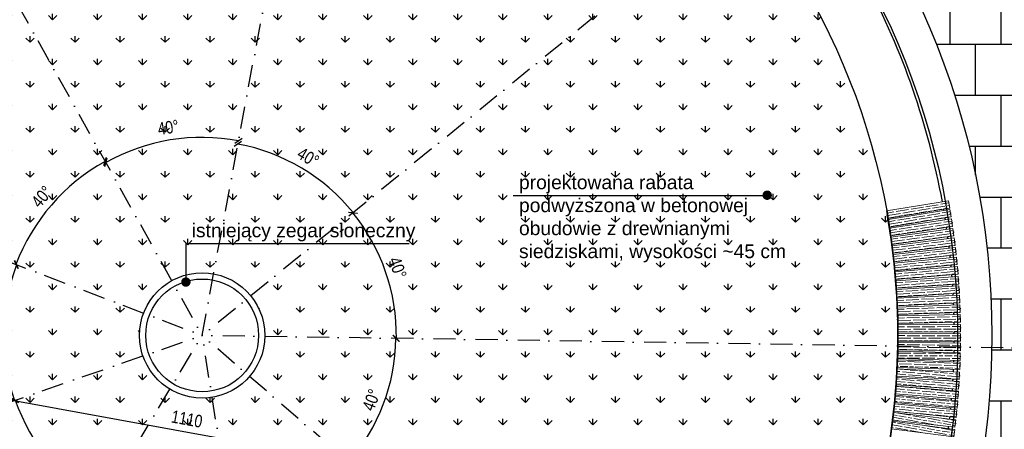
# Model space of a CAD drawing. Header units: millimetres. Extents: x 4078 to 6827, y 2233 to 4193.
# Tile 7 of 16: x 4805 to 5591, y 3391 to 3718. Entities that reach past the tile are written whole.
import ezdxf

# ---------------------------------------------------------------- set-up
doc = ezdxf.new("R2010")
doc.units = ezdxf.units.MM
doc.linetypes.add('Kropki i Kreski', pattern=[670.277762, 352.777767, -176.388884, 0, -141.111112])
doc.layers.add('_EMGIE_opisy', color=4, linetype='Continuous')
doc.layers.add('OTK_L_2_Nr_Pióra__7', color=7, linetype='Continuous', lineweight=18)
doc.styles.add('Arial CE', font='arial.ttf', dxfattribs={"width": 0.8})
doc.styles.add('GENERATED_STYLE_1', font='arial.ttf')
doc.dimstyles.new('Kon 50', dxfattribs={"dimscale": 5, "dimtxt": 2, "dimasz": 1, "dimexe": 1, "dimexo": 1, "dimgap": 1, "dimtad": 1, "dimdec": 0, "dimzin": 0, "dimtxsty": 'Arial CE', "dimblk": 'OBLIQUE', "dimcen": 0.09, "dimadec": 0, "dimazin": 0, "dimtfac": 1, "dimtdec": 0, "dimtofl": 0, "dimtmove": 0, "dimatfit": 3, "dimldrblk": 'OBLIQUE', "dimfxl": 0, "dimtolj": 1, "dimtzin": 0, "dimarcsym": 0})
pattern_1 = [(179.84705, (-890.9147, 1208.8044), (0.0160167, 5.9999786), [10, -2]), (179.84705, (-888.9093, 1210.799), (0.0160167, 5.9999786), [6, -1.5, 3, -1.5]), (179.84705, (-885.904, 1212.791), (0.0160167, 5.9999786), [10, -2])]
pattern_2 = [(175, (1500.671, 9961.051), (0.5229345, 5.977168), [10, -2]), (175, (1502.8374, 9962.869), (0.5229345, 5.977168), [6, -1.5, 3, -1.5]), (175, (1506, 9964.6), (0.5229345, 5.977168), [10, -2])]
pattern_3 = [(170, (1500.671, 9961.051), (1.041889, 5.9088465), [10, -2]), (170, (1502.9876, 9962.673), (1.041889, 5.9088465), [6, -1.5, 3, -1.5]), (170, (1506.2893, 9964.122), (1.041889, 5.9088465), [10, -2])]

# ---------------------------------------------------------------- blocks, each defined once
blk = doc.blocks.new('_Oblique')
at = {"color": 0, "linetype": 'ByBlock', "lineweight": -2}
blk.add_line((-0.5, -0.5), (0.5, 0.5), dxfattribs=at)
blk = doc.blocks.new('*D3')
at = {"color": 0, "lineweight": -2}
for p, q in [((4393.4, 3503.23), (4389.82, 3483.56)), ((4390.71, 3488.47), (5482.76, 3290.02)), ((5485.44, 3304.78), (5481.86, 3285.1))]:
    blk.add_line(p, q, dxfattribs=at)
at = {"layer": 'Defpoints', "color": 0}
for p in [(4404.65, 3565.16), (5497.68, 3372.16), (5482.76, 3290.02)]:
    blk.add_point(p, dxfattribs=at)
at = {"color": 0, "lineweight": -2, "xscale": 5, "yscale": 5, "zscale": 5}
for p, rotation in [((4390.71, 3488.47), 169.7000486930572), ((5482.76, 3290.02), 349.7000486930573)]:
    blk.add_blockref('_Oblique', p, dxfattribs=dict(at, rotation=rotation))
at = {"color": 0, "insert": (4938.54, 3399.19), "char_height": 10, "attachment_point": 5, "rotation": 349.70005, "style": 'Arial CE'}
blk.add_mtext('\\A1;1110', dxfattribs=at)
blk = doc.blocks.new('*D16')
at = {"color": 0, "lineweight": -2}
blk.add_arc((4950.71, 3465.92), 158.03, 79.41646, 119.12276, dxfattribs=at)
at = {"layer": 'Defpoints', "color": 0}
for p in [(5086.62, 4193.33), (4590.56, 4112.37), (4943.39, 3623.78), (4950.71, 3465.92), (4950.71, 3465.92)]:
    blk.add_point(p, dxfattribs=at)
at = {"color": 0, "lineweight": -2, "xscale": 5, "yscale": 5, "zscale": 5}
for p, rotation in [((4979.73, 3621.26), 349.4164594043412), ((4873.8, 3603.97), 209.1227639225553)]:
    blk.add_blockref('_Oblique', p, dxfattribs=dict(at, rotation=rotation))
at = {"color": 0, "insert": (4923.62, 3631.86), "char_height": 10, "attachment_point": 5, "rotation": 9.26961, "style": 'Arial CE'}
blk.add_mtext('\\A1;40°', dxfattribs=at)
blk = doc.blocks.new('*D17')
at = {"color": 0, "lineweight": -2}
blk.add_arc((4950.71, 3465.92), 155.34, 39.12277, 79.41646, dxfattribs=at)
at = {"layer": 'Defpoints', "color": 0}
for p in [(5086.62, 4193.33), (5524.8, 3932.85), (5045.15, 3589.25), (4950.71, 3465.92), (4950.71, 3465.92)]:
    blk.add_point(p, dxfattribs=at)
at = {"color": 0, "lineweight": -2, "xscale": 5, "yscale": 5, "zscale": 5}
for p, rotation in [((4979.24, 3618.61), 169.4164594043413), ((5071.22, 3563.94), 309.1227659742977)]:
    blk.add_blockref('_Oblique', p, dxfattribs=dict(at, rotation=rotation))
at = {"color": 0, "insert": (5035.25, 3608.13), "char_height": 10, "attachment_point": 5, "rotation": 329.26961, "style": 'Arial CE'}
blk.add_mtext('\\A1;40°', dxfattribs=at)
blk = doc.blocks.new('*D18')
at = {"color": 0, "lineweight": -2}
blk.add_arc((4950.72, 3465.93), 154.92, 359.12184, 39.12277, dxfattribs=at)
at = {"layer": 'Defpoints', "color": 0}
for p in [(5524.8, 3932.85), (5101.99, 3499.34), (4950.66, 3465.93), (4950.71, 3465.92), (5690.62, 3454.59)]:
    blk.add_point(p, dxfattribs=at)
at = {"color": 0, "lineweight": -2, "xscale": 5, "yscale": 5, "zscale": 5}
for p, rotation in [((5070.9, 3563.68), 129.1227659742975), ((5105.61, 3463.56), 269.1218409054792)]:
    blk.add_blockref('_Oblique', p, dxfattribs=dict(at, rotation=rotation))
at = {"color": 0, "insert": (5106.63, 3519.99), "char_height": 10, "attachment_point": 5, "rotation": 289.1223, "style": 'Arial CE'}
blk.add_mtext('\\A1;40°', dxfattribs=at)
blk = doc.blocks.new('*D19')
at = {"color": 0, "lineweight": -2}
blk.add_arc((4950.7, 3465.93), 154.62, 319.12277, 359.12184, dxfattribs=at)
at = {"layer": 'Defpoints', "color": 0}
for p in [(4950.66, 3465.93), (4950.71, 3465.92), (5690.62, 3454.59), (5087.79, 3394.43), (5510.23, 2981.63)]:
    blk.add_point(p, dxfattribs=at)
at = {"color": 0, "lineweight": -2, "xscale": 5, "yscale": 5, "zscale": 5}
for p, rotation in [((5105.3, 3463.56), 89.12184090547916), ((5067.61, 3364.74), 229.1227659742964)]:
    blk.add_blockref('_Oblique', p, dxfattribs=dict(at, rotation=rotation))
at = {"color": 0, "insert": (5085.72, 3414.43), "char_height": 10, "attachment_point": 5, "rotation": 69.1223, "style": 'Arial CE'}
blk.add_mtext('\\A1;40°', dxfattribs=at)
blk = doc.blocks.new('*D20')
at = {"color": 0, "lineweight": -2}
blk.add_arc((4950.7, 3465.94), 159.01, 119.12276, 159.12401, dxfattribs=at)
at = {"layer": 'Defpoints', "color": 0}
for p in [(4590.56, 4112.37), (4259.29, 3729.63), (4843.36, 3583.25), (4950.71, 3465.92), (4950.72, 3465.93)]:
    blk.add_point(p, dxfattribs=at)
at = {"color": 0, "lineweight": -2, "xscale": 5, "yscale": 5, "zscale": 5}
for p, rotation in [((4873.31, 3604.84), 29.12276392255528), ((4802.13, 3522.6), 249.124010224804)]:
    blk.add_blockref('_Oblique', p, dxfattribs=dict(at, rotation=rotation))
at = {"color": 0, "insert": (4822.83, 3576.61), "char_height": 10, "attachment_point": 5, "rotation": 49.12339, "style": 'Arial CE'}
blk.add_mtext('\\A1;40°', dxfattribs=at)
blk = doc.blocks.new('*D21')
at = {"color": 0, "lineweight": -2}
blk.add_arc((4950.69, 3465.94), 158.37, 159.12401, 199.12523, dxfattribs=at)
at = {"layer": 'Defpoints', "color": 0}
for p in [(4259.29, 3729.63), (4793.69, 3486.73), (4950.66, 3465.93), (4950.72, 3465.93), (4251.54, 3223.49)]:
    blk.add_point(p, dxfattribs=at)
at = {"color": 0, "lineweight": -2, "xscale": 5, "yscale": 5, "zscale": 5}
for p, rotation in [((4802.71, 3522.37), 69.12401022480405), ((4801.06, 3414.05), 289.1252314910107)]:
    blk.add_blockref('_Oblique', p, dxfattribs=dict(at, rotation=rotation))
at = {"color": 0, "insert": (4782.23, 3468.51), "char_height": 10, "attachment_point": 5, "rotation": 89.12462, "style": 'Arial CE'}
blk.add_mtext('\\A1;40°', dxfattribs=at)
blk = doc.blocks.new('*D22')
at = {"color": 0, "lineweight": -2}
blk.add_arc((4950.75, 3465.96), 157.82, 199.12523, 239.12086, dxfattribs=at)
at = {"layer": 'Defpoints', "color": 0}
for p in [(4950.66, 3465.93), (4950.72, 3465.91), (4817.59, 3381.27), (4251.54, 3223.49), (4570.93, 2830.8)]:
    blk.add_point(p, dxfattribs=at)
at = {"color": 0, "lineweight": -2, "xscale": 5, "yscale": 5, "zscale": 5}
for p, rotation in [((4801.65, 3414.26), 109.1252314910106), ((4869.76, 3330.52), 329.1208565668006)]:
    blk.add_blockref('_Oblique', p, dxfattribs=dict(at, rotation=rotation))
at = {"color": 0, "insert": (4836.16, 3372.76), "char_height": 10, "attachment_point": 5, "rotation": 309.12304, "style": 'Arial CE'}
blk.add_mtext('\\A1;40°', dxfattribs=at)
blk = doc.blocks.new('*D23')
at = {"color": 0, "lineweight": -2}
blk.add_arc((4950.72, 3465.91), 157.66, 239.12086, 279.12152, dxfattribs=at)
at = {"layer": 'Defpoints', "color": 0}
for p in [(4950.72, 3465.93), (4950.72, 3465.91), (4903.19, 3315.58), (4570.93, 2830.8), (5068.03, 2735.28)]:
    blk.add_point(p, dxfattribs=at)
at = {"color": 0, "lineweight": -2, "xscale": 5, "yscale": 5, "zscale": 5}
for p, rotation in [((4869.8, 3330.6), 149.1208565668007), ((4975.71, 3310.24), 9.121519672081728)]:
    blk.add_blockref('_Oblique', p, dxfattribs=dict(at, rotation=rotation))
at = {"color": 0, "insert": (4922.87, 3321), "char_height": 10, "attachment_point": 5, "rotation": 349.12119, "style": 'Arial CE'}
blk.add_mtext('\\A1;40°', dxfattribs=at)
blk = doc.blocks.new('*D24')
at = {"color": 0, "lineweight": -2}
blk.add_arc((4950.72, 3465.91), 155.85, 279.12152, 319.12277, dxfattribs=at)
at = {"layer": 'Defpoints', "color": 0}
for p in [(4950.71, 3465.92), (4950.72, 3465.93), (5010.25, 3321.87), (5510.23, 2981.63), (5068.03, 2735.28)]:
    blk.add_point(p, dxfattribs=at)
at = {"color": 0, "lineweight": -2, "xscale": 5, "yscale": 5, "zscale": 5}
for p, rotation in [((5068.56, 3363.91), 49.12276597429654), ((4975.43, 3312.03), 189.1215196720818)]:
    blk.add_blockref('_Oblique', p, dxfattribs=dict(at, rotation=rotation))
at = {"color": 0, "insert": (5021.65, 3338.59), "char_height": 10, "attachment_point": 5, "rotation": 29.12214, "style": 'Arial CE'}
blk.add_mtext('\\A1;40°', dxfattribs=at)
blk = doc.blocks.new('*D52')
at = {"color": 0, "lineweight": -2}
blk.add_line((4846.83, 3863.73), (4814.28, 3988.4), dxfattribs=at)
at = {"color": 0}
blk.add_solid([(4816.7, 3989.03), (4811.86, 3987.77), (4810.49, 4002.92)], dxfattribs=at)
at = {"layer": 'Defpoints', "color": 0}
for p in [(4810.49, 4002.92), (4950.71, 3465.92)]:
    blk.add_point(p, dxfattribs=at)
at = {"color": 0, "insert": (4852.12, 3883.4), "char_height": 10, "attachment_point": 5, "rotation": 284.63412, "style": 'Arial CE'}
blk.add_mtext('\\A1;R555', dxfattribs=at)
blk = doc.blocks.new('*D53')
at = {"color": 0, "lineweight": -2}
blk.add_line((4872.24, 3856.26), (4835.41, 4039.45), dxfattribs=at)
at = {"color": 0}
blk.add_solid([(4837.86, 4039.94), (4832.96, 4038.95), (4832.46, 4054.15)], dxfattribs=at)
at = {"layer": 'Defpoints', "color": 0}
for p in [(4832.46, 4054.15), (4950.71, 3465.92)]:
    blk.add_point(p, dxfattribs=at)
at = {"color": 0, "insert": (4878.67, 3875.56), "char_height": 10, "attachment_point": 5, "rotation": 281.36639, "style": 'Arial CE'}
blk.add_mtext('\\A1;R600', dxfattribs=at)

msp = doc.modelspace()

# ---------------------------------------------------------------- hatches: boundary and pattern name
h = msp.add_hatch()
h.set_pattern_fill('AR-B88', color=252, scale=0.2)
h.paths.add_polyline_path([(4260.71, 3465.92, 1), (5640.71, 3465.92, 1)])
h.paths.add_polyline_path([(5580.71, 3465.92, -1), (4320.71, 3465.92, -1)], flags=16)
h.paths.add_polyline_path([(5481.42, 3756.3), (5437.68, 3732.08), (5434.77, 3737.33), (5478.52, 3761.55)], flags=0)
h.paths.add_polyline_path([(5505.71, 3465.92, -0.051339), (5494.02, 3352.85, 0.095216), (5497.23, 3562.3, 0.915914), (4395.71, 3465.92, 1), (5505.71, 3465.92, 0.043667), (5497.23, 3562.3, -0.095216), (5494.02, 3352.85, -0.901966), (4395.71, 3465.92, -1)], flags=0)
h.paths.add_polyline_path([(5000.71, 3465.92, -1), (4900.71, 3465.92, -1)], flags=0)
h.paths.add_polyline_path([(4995.71, 3465.92, -1), (4905.71, 3465.92, -1)], flags=0)
at = {"linetype": 'Continuous'}
h = msp.add_hatch(dxfattribs=at)
h.set_pattern_fill('GRASS', color=74, style=0)
h.paths.add_polyline_path([(4395.71, 3465.92, 1), (5505.71, 3465.92, 1)])
edge = h.paths.add_edge_path(flags=0)
edge.add_arc((4950.71, 3465.92), 50, 0, 180)
edge.add_arc((4950.71, 3465.92), 50, 180, 360)
at = {"lineweight": 15}
h = msp.add_hatch(dxfattribs=at)
h.set_pattern_fill('GOST_WOOD', color=35, angle=459.27479)
h.set_pattern_definition([(189.27479, (-443.463, 289.346), (-0.9670175, 5.9215604), [10, -2]), (189.27479, (-441.8116, 291.6424), (-0.9670175, 5.9215604), [6, -1.5, 3, -1.5]), (189.27479, (-439.173, 294.1), (-0.9670175, 5.9215604), [10, -2])])
h.paths.add_polyline_path([(5547.06, 3567.4), (5546.09, 3573.32), (5496.75, 3565.27), (5497.71, 3559.34)])
h = msp.add_hatch(dxfattribs=at)
h.set_pattern_fill('GOST_WOOD', color=35, angle=459.27479)
h.set_pattern_definition([(189.27479, (-442.287, 282.4206), (-0.9670175, 5.9215604), [10, -2]), (189.27479, (-440.6356, 284.717), (-0.9670175, 5.9215604), [6, -1.5, 3, -1.5]), (189.27479, (-437.997, 287.174), (-0.9670175, 5.9215604), [10, -2])])
h.paths.add_polyline_path([(5548.24, 3560.48), (5547.27, 3566.4), (5497.92, 3558.34), (5498.89, 3552.42)])
h = msp.add_hatch(dxfattribs=at)
h.set_pattern_fill('GOST_WOOD', color=35, angle=458.54958)
h.set_pattern_definition([(188.54958, (-482.149, 350.934), (-0.891991, 5.9333256), [10, -2]), (188.54958, (-480.468, 353.209), (-0.891991, 5.9333256), [6, -1.5, 3, -1.5]), (188.54958, (-477.799, 355.633), (-0.891991, 5.9333256), [10, -2])])
h.paths.add_polyline_path([(5549.38, 3552.91), (5548.49, 3558.84), (5499.05, 3551.41), (5499.94, 3545.47)])
h = msp.add_hatch(dxfattribs=at)
h.set_pattern_fill('GOST_WOOD', color=35, angle=457.82437)
h.set_pattern_definition([(187.82437, (-521.14, 419.9464), (-0.8168216, 5.94414), [10, -2]), (187.82437, (-519.431, 422.2), (-0.8168216, 5.94414), [6, -1.5, 3, -1.5]), (187.82437, (-516.731, 424.59), (-0.8168216, 5.94414), [10, -2])])
h.paths.add_polyline_path([(5550.44, 3545.32), (5549.62, 3551.27), (5500.09, 3544.46), (5500.9, 3538.51)])
h = msp.add_hatch(dxfattribs=at)
h.set_pattern_fill('GOST_WOOD', color=35, angle=457.09916)
h.set_pattern_definition([(187.09916, (-559.2546, 489.447), (-0.7415213, 5.9540025), [10, -2]), (187.09916, (-557.517, 491.679), (-0.7415213, 5.9540025), [6, -1.5, 3, -1.5]), (187.09916, (-554.787, 494.034), (-0.7415213, 5.9540025), [10, -2])])
h.paths.add_polyline_path([(5551.39, 3537.72), (5550.65, 3543.68), (5501.04, 3537.5), (5501.78, 3531.54)])
h = msp.add_hatch(dxfattribs=at)
h.set_pattern_fill('GOST_WOOD', color=35, angle=456.37395)
h.set_pattern_definition([(186.37395, (-596.4865, 559.424), (-0.666102, 5.962911), [10, -2]), (186.37395, (-594.721, 561.634), (-0.666102, 5.962911), [6, -1.5, 3, -1.5]), (186.37395, (-591.9615, 563.9545), (-0.666102, 5.962911), [10, -2])])
h.paths.add_polyline_path([(5552.25, 3530.11), (5551.59, 3536.08), (5501.9, 3530.53), (5502.56, 3524.56)])
h = msp.add_hatch(dxfattribs=at)
h.set_pattern_fill('GOST_WOOD', color=35, angle=455.64874)
h.set_pattern_definition([(185.64874, (-632.83, 629.867), (-0.5905765, 5.970864), [10, -2]), (185.64874, (-631.0363, 632.054), (-0.5905765, 5.970864), [6, -1.5, 3, -1.5]), (185.64874, (-628.248, 634.34), (-0.5905765, 5.970864), [10, -2])])
h.paths.add_polyline_path([(5553.02, 3522.49), (5552.43, 3528.47), (5502.67, 3523.54), (5503.26, 3517.57)])
h = msp.add_hatch(dxfattribs=at)
h.set_pattern_fill('GOST_WOOD', color=35, angle=454.92353)
h.set_pattern_definition([(184.92353, (-668.2785, 700.7644), (-0.514956, 5.977861), [10, -2]), (184.92353, (-666.4575, 702.9287), (-0.514956, 5.977861), [6, -1.5, 3, -1.5]), (184.92353, (-663.64, 705.179), (-0.514956, 5.977861), [10, -2])])
h.paths.add_polyline_path([(5553.69, 3514.87), (5553.17, 3520.84), (5503.36, 3516.55), (5503.87, 3510.57)])
h = msp.add_hatch(dxfattribs=at)
h.set_pattern_fill('GOST_WOOD', color=35, angle=453.82789)
h.set_pattern_definition([(183.82789, (-720.376, 812.2905), (-0.4005577, 5.9866145), [10, -2]), (183.82789, (-718.514, 814.4195), (-0.4005577, 5.9866145), [6, -1.5, 3, -1.5]), (183.82789, (-715.654, 816.6154), (-0.4005577, 5.9866145), [10, -2])])
h.paths.add_polyline_path([(5554.26, 3506.91), (5553.86, 3512.89), (5503.97, 3509.55), (5504.37, 3503.57)])
h = msp.add_hatch(dxfattribs=at)
h.set_pattern_fill('GOST_WOOD', color=35, angle=453.4731)
h.set_pattern_definition([(183.4731, (-736.47, 843.8765), (-0.36348, 5.98898), [10, -2]), (183.4731, (-734.5947, 845.994), (-0.36348, 5.98898), [6, -1.5, 3, -1.5]), (183.4731, (-731.7214, 848.172), (-0.36348, 5.98898), [10, -2])])
h.paths.add_polyline_path([(5554.73, 3499.59), (5554.37, 3505.58), (5504.46, 3502.55), (5504.82, 3496.56)])
h = msp.add_hatch(dxfattribs=at)
h.set_pattern_fill('GOST_WOOD', color=35, angle=452.74789)
h.set_pattern_definition([(182.74789, (-769.2016, 916.0684), (-0.2876485, 5.993101), [10, -2]), (182.74789, (-767.3, 918.162), (-0.2876485, 5.993101), [6, -1.5, 3, -1.5]), (182.74789, (-764.399, 920.3035), (-0.2876485, 5.993101), [10, -2])])
h.paths.add_polyline_path([(5555.11, 3491.94), (5554.82, 3497.93), (5504.88, 3495.53), (5505.17, 3489.54)])
h = msp.add_hatch(dxfattribs=at)
h.set_pattern_fill('GOST_WOOD', color=35, angle=452.02268)
h.set_pattern_definition([(182.02268, (-801.017, 988.669), (-0.211771, 5.9962616), [10, -2]), (182.02268, (-799.089, 990.738), (-0.211771, 5.9962616), [6, -1.5, 3, -1.5]), (182.02268, (-796.161, 992.843), (-0.211771, 5.9962616), [10, -2])])
h.paths.add_polyline_path([(5555.39, 3484.29), (5555.18, 3490.28), (5505.21, 3488.52), (5505.42, 3482.52)])
h = msp.add_hatch(dxfattribs=at)
h.set_pattern_fill('GOST_WOOD', color=35, angle=451.29747)
h.set_pattern_definition([(181.29747, (-831.911, 1061.666), (-0.1358594, 5.9984617), [10, -2]), (181.29747, (-829.9566, 1063.711), (-0.1358594, 5.9984617), [6, -1.5, 3, -1.5]), (181.29747, (-827.0027, 1065.778), (-0.1358594, 5.9984617), [10, -2])])
h.paths.add_polyline_path([(5555.57, 3476.63), (5555.44, 3482.63), (5505.45, 3481.5), (5505.59, 3475.5)])
h = msp.add_hatch(dxfattribs=at)
h.set_pattern_fill('GOST_WOOD', color=35, angle=450.21748)
h.set_pattern_definition([(180.21748, (-876.224, 1174.522), (-0.022774, 5.999957), [10, -2]), (180.21748, (-874.2314, 1176.5296), (-0.022774, 5.999957), [6, -1.5, 3, -1.5]), (180.21748, (-871.239, 1178.541), (-0.022774, 5.999957), [10, -2])])
h.paths.add_polyline_path([(5555.64, 3468.66), (5555.62, 3474.66), (5505.62, 3474.47), (5505.64, 3468.47)])
h = msp.add_hatch(dxfattribs=at)
h.set_pattern_fill('GOST_WOOD', color=35, angle=449.84705)
h.set_pattern_definition(pattern_1)
h.paths.add_polyline_path([(5555.65, 3461.32), (5555.67, 3467.32), (5505.67, 3467.45), (5505.65, 3461.45)])
h = msp.add_hatch(dxfattribs=at)
h.set_pattern_fill('GOST_WOOD', color=35, angle=449.12185)
h.set_pattern_definition([(179.12185, (-919.015, 1282.921), (0.091956, 5.9992953), [10, -2]), (179.12185, (-916.9843, 1284.89), (0.091956, 5.9992953), [6, -1.5, 3, -1.5]), (179.12185, (-913.954, 1286.844), (0.091956, 5.9992953), [10, -2])])
h.paths.add_polyline_path([(5555.54, 3453.66), (5555.64, 3459.66), (5505.64, 3460.42), (5505.55, 3454.42)])
h = msp.add_hatch(dxfattribs=at)
h.set_pattern_fill('GOST_WOOD', color=35, angle=449.84705)
h.set_pattern_definition(pattern_1)
h.paths.add_polyline_path([(5555.51, 3452), (5555.34, 3446), (5505.36, 3447.4), (5505.53, 3453.4)])
h = msp.add_hatch(dxfattribs=at)
h.set_pattern_fill('GOST_WOOD', color=35, angle=448)
h.set_pattern_definition([(178, (1500.671, 9961.051), (0.209397, 5.996345), [10, -2]), (178, (1502.739, 9962.98), (0.209397, 5.996345), [6, -1.5, 3, -1.5]), (178, (1505.807, 9964.874), (0.209397, 5.996345), [10, -2])])
h.paths.add_polyline_path([(5555.28, 3444.66), (5555.07, 3438.66), (5505.1, 3440.38), (5505.31, 3446.38)])
h = msp.add_hatch(dxfattribs=at)
h.set_pattern_fill('GOST_WOOD', color=35, angle=445)
h.set_pattern_definition(pattern_2)
h.paths.add_polyline_path([(5554.96, 3436.7), (5554.64, 3430.7), (5504.71, 3433.37), (5505.03, 3439.36)])
h = msp.add_hatch(dxfattribs=at)
h.set_pattern_fill('GOST_WOOD', color=35, angle=445)
h.set_pattern_definition(pattern_2)
h.paths.add_polyline_path([(5554.03, 3421.41), (5553.56, 3415.43), (5503.71, 3419.35), (5504.18, 3425.34)])
h = msp.add_hatch(dxfattribs=at)
h.set_pattern_fill('GOST_WOOD', color=35, angle=445)
h.set_pattern_definition(pattern_2)
h.paths.add_polyline_path([(5554.54, 3429.05), (5554.15, 3423.06), (5504.26, 3426.36), (5504.65, 3432.34)])
h = msp.add_hatch(dxfattribs=at)
h.set_pattern_fill('GOST_WOOD', color=35, angle=445)
h.set_pattern_definition(pattern_2)
h.paths.add_polyline_path([(5553.42, 3413.78), (5552.87, 3407.8), (5503.08, 3412.36), (5503.62, 3418.33)])
h = msp.add_hatch(dxfattribs=at)
h.set_pattern_fill('GOST_WOOD', color=35, angle=445)
h.set_pattern_definition(pattern_2)
h.paths.add_polyline_path([(5552.72, 3406.47), (5552.14, 3400.5), (5502.37, 3405.37), (5502.96, 3411.34)])
h = msp.add_hatch(dxfattribs=at)
h.set_pattern_fill('GOST_WOOD', color=35, angle=440)
h.set_pattern_definition(pattern_3)
h.paths.add_polyline_path([(5551.9, 3398.54), (5551.21, 3392.58), (5501.54, 3398.39), (5502.24, 3404.35)])
h = msp.add_hatch(dxfattribs=at)
h.set_pattern_fill('GOST_WOOD', color=35, angle=440)
h.set_pattern_definition(pattern_3)
h.paths.add_polyline_path([(5551, 3390.93), (5550.23, 3384.98), (5500.65, 3391.43), (5501.42, 3397.38)])

# ---------------------------------------------------------------- linework, layer by layer
at = {"color": 6, "linetype": 'Kropki i Kreski', "ltscale": 0.05}
for p, q in [((4950.71, 3465.92), (5086.62, 4193.33)), ((4590.56, 4112.37), (4950.71, 3465.92)), ((5524.8, 3932.85), (4950.71, 3465.92)), ((4259.29, 3729.63), (4950.72, 3465.93)), ((4251.54, 3223.49), (4950.66, 3465.93)), ((4570.93, 2830.8), (4950.72, 3465.91)), ((5690.62, 3454.59), (4950.66, 3465.93)), ((5510.23, 2981.63), (4950.71, 3465.92)), ((5068.03, 2735.28), (4950.72, 3465.93))]:
    msp.add_line(p, q, dxfattribs=at)
for p, q in [((5198.84, 3577.6), (5401.02, 3577.6)), ((4937.72, 3539.23), (5115.94, 3539.23)), ((4937.72, 3539.23), (4937.72, 3508.49))]:
    msp.add_line(p, q)
at = {"const_width": 3.75}
for points in [[(5399.57, 3577.81, 1), (5403.32, 3577.81, 1)], [(4935.84, 3508.49, 1), (4939.59, 3508.49, 1)]]:
    msp.add_lwpolyline(points, format="xyb", close=True, dxfattribs=at)
at = {"color": 252}
msp.add_circle((4950.71, 3465.92), 630, dxfattribs=at)
for centre, radius in [((4951.91, 3463.75), 601.47), ((4950.71, 3465.92), 50), ((4950.71, 3465.92), 45)]:
    msp.add_circle(centre, radius)
at = {"color": 2}
msp.add_circle((4950.71, 3465.92), 555, dxfattribs=at)
for centre, radius, start, end in [((4950.71, 3465.92), 600, 10.23372, 28.01165), ((4950.71, 3465.92), 600, 9.56287, 9.66072), ((4950.66, 3465.93), 555, 348.24368, 10), ((4950.71, 3465.92), 600, 8.83761, 8.98991), ((4950.71, 3465.92), 600, 8.11235, 8.26465), ((4950.71, 3465.92), 600, 7.38708, 7.53939), ((4950.71, 3465.92), 600, 6.66182, 6.81412), ((4950.71, 3465.92), 600, 5.93656, 6.08886), ((4950.71, 3465.92), 600, 5.21129, 5.3636), ((4950.71, 3465.92), 600, 4.45823, 4.63833), ((4950.71, 3465.92), 600, 3.76077, 3.88526), ((4950.71, 3465.92), 600, 3.0355, 3.18781), ((4950.71, 3465.92), 600, 2.31024, 2.46254), ((4950.71, 3465.92), 600, 1.58497, 1.73728), ((4950.71, 3465.92), 600, 0.83308, 1.01201), ((4950.71, 3465.92), 600, 0.13444, 0.26011), ((4950.71, 3465.92), 600, 359.40918, 359.56148), ((4950.71, 3465.92), 600, 358.68391, 358.83622), ((4950.71, 3465.92), 600, 357.98528, 358.11095), ((4950.71, 3465.92), 600, 357.23338, 357.41231), ((4950.71, 3465.92), 600, 356.50811, 356.66042), ((4950.71, 3465.92), 600, 355.78285, 355.93515), ((4950.71, 3465.92), 600, 355.05758, 355.20989), ((4950.71, 3465.92), 600, 354.36013, 354.48462), ((4950.71, 3465.92), 600, 352.88179, 353.03409), ((4950.71, 3465.92), 600, 353.60705, 353.78716)]:
    msp.add_arc(centre, radius, start, end, dxfattribs=at)
for p in [(5547.75, 3563.44), (5498.41, 3555.38), (5548.94, 3555.87), (5499.49, 3548.44), (5550.03, 3548.29), (5500.49, 3541.49), (5551.02, 3540.7), (5501.41, 3534.52), (5502.23, 3527.54), (5551.92, 3533.1), (5502.97, 3520.56), (5552.72, 3525.48), (5503.61, 3513.56), (5553.43, 3517.85), (5504.17, 3506.56), (5554.04, 3510.22), (5504.64, 3499.55), (5554.55, 3502.58), (5505.02, 3492.54), (5554.97, 3494.93), (5505.32, 3485.52), (5555.28, 3487.28), (5555.51, 3479.63), (5505.52, 3478.5), (5555.63, 3471.97), (5505.63, 3471.47), (5505.66, 3464.45), (5555.66, 3464.32), (5505.6, 3457.42), (5555.59, 3456.66), (5505.44, 3450.4), (5555.42, 3449), (5505.2, 3443.38), (5555.16, 3441.35), (5504.87, 3436.36), (5554.8, 3433.7), (5504.45, 3429.35), (5554.35, 3426.06), (5503.95, 3422.34), (5553.79, 3418.42), (5503.35, 3415.35), (5553.14, 3410.79), (5501.89, 3401.37), (5502.67, 3408.35), (5552.4, 3403.17), (5501.03, 3394.4), (5551.55, 3395.56)]:
    msp.add_point(p)
at = {"layer": 'OTK_L_2_Nr_Pióra__7', "linetype": 'Continuous'}
for points in [[(5547.06, 3567.4), (5546.09, 3573.32), (5496.75, 3565.27), (5497.71, 3559.34)], [(5548.24, 3560.48), (5547.27, 3566.4), (5497.92, 3558.34), (5498.89, 3552.42)], [(5549.38, 3552.91), (5548.49, 3558.84), (5499.05, 3551.41), (5499.94, 3545.47)], [(5550.44, 3545.32), (5549.62, 3551.27), (5500.09, 3544.46), (5500.9, 3538.51)], [(5551.39, 3537.72), (5550.65, 3543.68), (5501.04, 3537.5), (5501.78, 3531.54)], [(5552.25, 3530.11), (5551.59, 3536.08), (5501.9, 3530.53), (5502.56, 3524.56)], [(5553.02, 3522.49), (5552.43, 3528.47), (5502.67, 3523.54), (5503.26, 3517.57)], [(5553.69, 3514.87), (5553.17, 3520.84), (5503.36, 3516.55), (5503.87, 3510.57)], [(5554.26, 3506.91), (5553.86, 3512.89), (5503.97, 3509.55), (5504.37, 3503.57)], [(5554.73, 3499.59), (5554.37, 3505.58), (5504.46, 3502.55), (5504.82, 3496.56)], [(5555.11, 3491.94), (5554.82, 3497.93), (5504.88, 3495.53), (5505.17, 3489.54)], [(5555.39, 3484.29), (5555.18, 3490.28), (5505.21, 3488.52), (5505.42, 3482.52)], [(5555.57, 3476.63), (5555.44, 3482.63), (5505.45, 3481.5), (5505.59, 3475.5)], [(5555.64, 3468.66), (5555.62, 3474.66), (5505.62, 3474.47), (5505.64, 3468.47)], [(5555.65, 3461.32), (5555.67, 3467.32), (5505.67, 3467.45), (5505.65, 3461.45)], [(5555.54, 3453.66), (5555.64, 3459.66), (5505.64, 3460.42), (5505.55, 3454.42)], [(5555.51, 3452), (5555.34, 3446), (5505.36, 3447.4), (5505.53, 3453.4)], [(5555.28, 3444.66), (5555.07, 3438.66), (5505.1, 3440.38), (5505.31, 3446.38)], [(5554.96, 3436.7), (5554.64, 3430.7), (5504.71, 3433.37), (5505.03, 3439.36)], [(5554.03, 3421.41), (5553.56, 3415.43), (5503.71, 3419.35), (5504.18, 3425.34)], [(5554.54, 3429.05), (5554.15, 3423.06), (5504.26, 3426.36), (5504.65, 3432.34)], [(5553.42, 3413.78), (5552.87, 3407.8), (5503.08, 3412.36), (5503.62, 3418.33)], [(5552.72, 3406.47), (5552.14, 3400.5), (5502.37, 3405.37), (5502.96, 3411.34)], [(5551.9, 3398.54), (5551.21, 3392.58), (5501.54, 3398.39), (5502.24, 3404.35)], [(5551, 3390.93), (5550.23, 3384.98), (5500.65, 3391.43), (5501.42, 3397.38)]]:
    msp.add_lwpolyline(points, close=True, dxfattribs=at)

# ---------------------------------------------------------------- texts
at = {"layer": '_EMGIE_opisy', "color": 7, "linetype": 'Continuous', "lineweight": 0, "char_height": 11, "attachment_point": 1, "style": 'GENERATED_STYLE_1'}
for s, insert, width in [('projektowana rabata podwyższona w betonowej obudowie z drewnianymi siedziskami, wysokości ~45 cm', (5203.45, 3593.62), 231.1221), ('istniejący zegar słoneczny', (4942.33, 3555.25), 207.7249)]:
    msp.add_mtext(s, dxfattribs=dict(at, insert=insert, width=width))

# ---------------------------------------------------------------- dimensions: what is measured, and where the dimension line sits
for base, line1, line2, picture, middle in [((4943.39, 3623.78), ((4950.71, 3465.92), (5086.62, 4193.33)), ((4590.56, 4112.37), (4950.71, 3465.92)), '*D16', (4923.62, 3631.86)), ((5045.15, 3589.25), ((5524.8, 3932.85), (4950.71, 3465.92)), ((4950.71, 3465.92), (5086.62, 4193.33)), '*D17', (5035.25, 3608.13)), ((4843.36, 3583.25), ((4259.29, 3729.63), (4950.72, 3465.93)), ((4590.56, 4112.37), (4950.71, 3465.92)), '*D20', (4822.83, 3576.61)), ((5101.99, 3499.34), ((5690.62, 3454.59), (4950.66, 3465.93)), ((5524.8, 3932.85), (4950.71, 3465.92)), '*D18', (5106.63, 3519.99)), ((4793.69, 3486.73), ((4251.54, 3223.49), (4950.66, 3465.93)), ((4259.29, 3729.63), (4950.72, 3465.93)), '*D21', (4782.23, 3468.51)), ((4817.59, 3381.27), ((4570.93, 2830.8), (4950.72, 3465.91)), ((4251.54, 3223.49), (4950.66, 3465.93)), '*D22', (4836.16, 3372.76)), ((4903.19, 3315.58), ((5068.03, 2735.28), (4950.72, 3465.93)), ((4570.93, 2830.8), (4950.72, 3465.91)), '*D23', (4922.87, 3321)), ((5087.79, 3394.43), ((5510.23, 2981.63), (4950.71, 3465.92)), ((5690.62, 3454.59), (4950.66, 3465.93)), '*D19', (5085.72, 3414.43)), ((5010.25, 3321.87), ((5510.23, 2981.63), (4950.71, 3465.92)), ((5068.03, 2735.28), (4950.72, 3465.93)), '*D24', (5021.65, 3338.59))]:
    dim = msp.add_angular_dim_2l(base=base, line1=line1, line2=line2, dimstyle='Kon 50', override={"dimfxl": 2, "dimarcsym": 1})
    dim.commit()
    dim.dimension.update_dxf_attribs({"geometry": picture, "text_midpoint": middle})
for mpoint, picture, middle in [((4832.46, 4054.15), '*D53', (4868.76, 3873.57)), ((4810.49, 4002.92), '*D52', (4842.36, 3880.85))]:
    dim = msp.add_radius_dim(center=(4950.71, 3465.92), mpoint=mpoint, dimstyle='Kon 50', override={"dimasz": 3, "dimsah": 1, "dimcen": 1})
    dim.commit()
    dim.dimension.update_dxf_attribs({"geometry": picture, "text_midpoint": middle, "dimtype": 164})
dim = msp.add_linear_dim(base=(5482.76, 3290.02), p1=(4404.65, 3565.16), p2=(5497.68, 3372.16), angle=349.70005, dimstyle='Kon 50')
dim.commit()
dim.dimension.update_dxf_attribs({"geometry": '*D3', "text_midpoint": (4938.54, 3399.19)})

doc.saveas('drawing.dxf')
